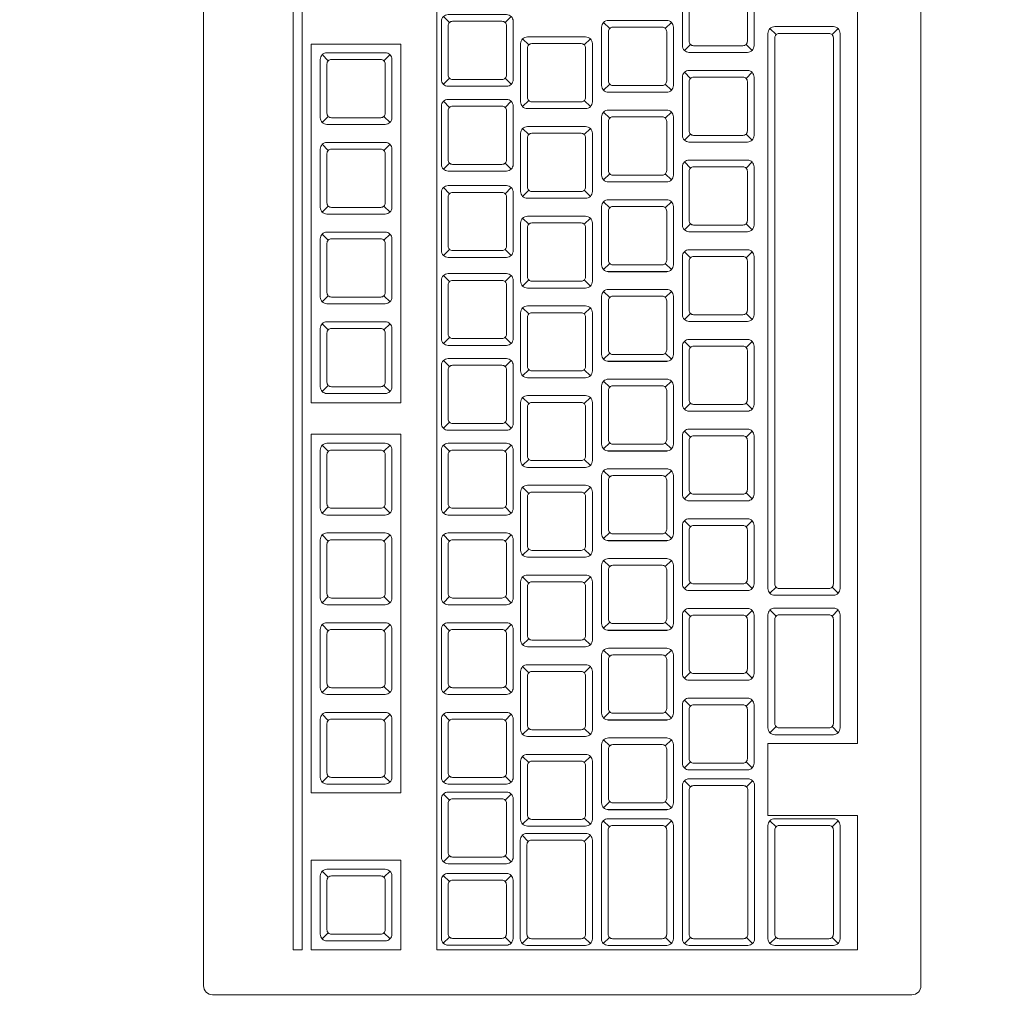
# Model space of a CAD drawing. Header units: millimetres. Extents: x 26866 to 1024070, y -428191 to 408885.
# Tile 132 of 248: x 190807 to 191027, y 389777 to 389996. Entities that reach past the tile are written whole.
import ezdxf

# ---------------------------------------------------------------- set-up
doc = ezdxf.new("R2010")
doc.units = ezdxf.units.MM
doc.header["$LTSCALE"] = 2
doc.layers.add('0_OPIS', color=7, linetype='Continuous', lineweight=13)
doc.layers.add('3DPLAN_A_TABELKA POMIESZCZEŃ', color=7, linetype='Continuous', lineweight=0)
doc.layers.add('3DPLAN_A_KRESKOWANIE 1', color=253, linetype='Continuous')
doc.layers.add('3DPLAN_A_OPIS', color=8, linetype='Continuous')
doc.layers.add('FURNITURE ZD 1 500', color=7, linetype='Continuous', lineweight=13, true_color=0x9fa8a5)
doc.styles.add('ARIAL', font='arial.ttf')

# ---------------------------------------------------------------- blocks, each defined once
blk = doc.blocks.new('kondygnacja -1')
at = {"layer": '3DPLAN_A_KRESKOWANIE 1'}
h = blk.add_hatch(dxfattribs=at)
h.set_pattern_fill('ANSI31', color=256, scale=7.5, style=0)
h.set_pattern_definition([(45, (23044.838, -26883.88), (-16.83798, 16.83798), [])])
h.paths.add_polyline_path([(31677.485, -24430.84), (30214.868, -24430.84), (30214.868, -24470.84), (30429.606, -24470.84), (30429.606, -24477.84), (30447.606, -24477.84), (30447.606, -24818.84), (30476.606, -24818.84), (30476.606, -24470.84), (31012.606, -24470.84), (31012.606, -24478.84), (31079.606, -24478.84), (31079.606, -24470.84), (31638.606, -24470.84), (31638.606, -25036.84), (31079.606, -25036.84), (31079.606, -25028.84), (31012.606, -25028.84), (31012.606, -25036.84), (30611.38, -25036.84), (30611.38, -25072.84), (31023.606, -25072.84), (31034.606, -25082.84), (31034.606, -25330.84), (31023.606, -25340.84), (30831.396, -25340.84, -0.038531), (30832.58, -25356.183), (30832.58, -25371.84), (31079.606, -25371.84), (31079.606, -25072.84), (31638.606, -25072.84), (31638.606, -25943.84), (30832.58, -25943.84), (30832.58, -26009.84), (31677.485, -26009.84)])
h.paths.add_polyline_path([(30682.606, -26009.84), (30832.58, -26009.84), (30832.58, -25943.84), (30760.606, -25943.84), (30760.606, -25454.668), (30735.606, -25464.584), (30735.606, -25943.84), (30682.606, -25943.84)])
h.paths.add_polyline_path([(30679.606, -25371.84), (30735.606, -25371.84), (30735.606, -25464.584), (30760.606, -25454.668), (30760.606, -25371.84), (30832.58, -25371.84), (30832.58, -25356.183, 0.038531), (30831.396, -25340.84), (30679.606, -25340.84)])
h.paths.add_polyline_path([(30355.83, -25371.84), (30425.606, -25371.84), (30425.606, -25379.84), (30463.606, -25379.84), (30463.606, -25424.739), (30471.606, -25424.739), (30471.606, -25395.84), (30533.606, -25395.84), (30533.606, -25371.84), (30576.606, -25371.84), (30576.606, -25341.84), (30472.606, -25341.84), (30472.606, -25326.84), (30427.606, -25326.84), (30427.606, -25341.84), (30355.83, -25341.84)])
h.paths.add_polyline_path([(30456.606, -25936.84), (30425.606, -25936.84), (30425.606, -25945.84), (30380.606, -25945.84), (30380.606, -26009.84), (30512.606, -26009.84), (30512.606, -25943.84), (30466.606, -25943.84), (30466.606, -25712.84), (30456.606, -25712.84)])
h.paths.add_polyline_path([(28888.606, -25941.84), (28888.606, -26009.84), (29013.606, -26009.84), (29013.606, -25941.84)])
h.paths.add_polyline_path([(28591.166, -26009.84), (28591.166, -25944.84), (28547.606, -25944.84), (28547.606, -26009.84)])
h.paths.add_polyline_path([(28624.606, -25870.534), (28654.797, -25870.534), (28654.797, -25924.534), (28624.606, -25924.534), (28624.606, -25944.84), (28591.166, -25944.84), (28591.166, -26009.84), (28713.606, -26009.84), (28713.606, -25941.84), (28672.606, -25941.84), (28672.606, -25932.84), (28657.606, -25932.84), (28657.606, -25716.84), (28624.606, -25716.84)])
h.paths.add_polyline_path([(28372.606, -25944.84), (28328.606, -25944.84), (28328.606, -25907.84), (28282.606, -25907.84), (28282.606, -25944.84), (28248.606, -25944.84), (28248.606, -26009.84), (28372.606, -26009.84)])
h.paths.add_polyline_path([(28092.606, -25563.84), (28054.606, -25563.84), (28054.606, -25383.84), (28067.602, -25383.84), (28067.606, -25375.84), (28340.606, -25375.84), (28340.606, -25341.84), (28070.606, -25341.84), (28070.606, -25332.84), (28030.606, -25332.84), (28030.606, -25395.598), (28048.707, -25395.598), (28048.707, -25449.598), (28030.606, -25449.598), (28030.606, -26009.84), (28073.606, -26009.84), (28073.606, -25944.84), (28054.606, -25944.84), (28054.606, -25668.84), (28092.606, -25668.84)])
h.paths.add_polyline_path([(27949.606, -25495.746), (27949.606, -25507.746), (27983.295, -25507.746), (27983.295, -25521.746), (27949.606, -25521.746), (27949.606, -25531.84), (27999.606, -25531.84), (27999.606, -25934.84), (27982.606, -25934.84), (27982.606, -25942.84), (27947.606, -25942.84), (27947.606, -26009.84), (28026.624, -26009.84), (28026.624, -25449.598), (27999.606, -25449.598), (27999.606, -25463.84), (27949.606, -25463.84), (27949.606, -25481.746), (27983.295, -25481.746), (27983.295, -25495.746)])
h.paths.add_polyline_path([(27982.606, -25361.84), (27952.606, -25361.84), (27952.606, -25332.84), (28026.624, -25332.84), (28026.624, -25395.598), (27999.606, -25395.598), (27999.606, -25377.84), (27982.606, -25377.84)])
h.paths.add_polyline_path([(26818.606, -25892.84), (26781.485, -25892.84), (26781.485, -26009.84), (26894.541, -26009.84), (26894.541, -25942.84), (26830.606, -25942.84), (26830.606, -25930.84), (26818.606, -25930.84)])
h.paths.add_polyline_path([(26894.541, -26009.84), (27115.936, -26009.84), (27115.936, -25942.84), (26894.541, -25942.84)])
h.paths.add_polyline_path([(27115.936, -25942.84), (27115.936, -26009.84), (27466.606, -26009.84), (27466.606, -25942.84), (27427.606, -25942.84), (27427.606, -25933.84), (27384.606, -25933.84), (27384.606, -25942.84)])
h.paths.add_polyline_path([(27641.606, -25942.84), (27641.606, -26009.84), (27802.606, -26009.84), (27802.606, -25942.84)])
h.paths.add_polyline_path([(30621.105, -25040.467), (30688.374, -25040.467), (30688.374, -25072.867), (30621.105, -25072.867)], flags=24)
at = {"layer": 'FURNITURE ZD 1 500', "lineweight": 0}
for p, q in [((28090.011, -25792.236), (28090.011, -25821.136)), ((28099.399, -25816.536), (28099.399, -25797.236)), ((28090.294, -25800.456), (28090.159, -25800.321)), ((28091.536, -25800.456), (28091.671, -25800.321)), ((28093.868, -25800.588), (28093.733, -25800.452)), ((28095.109, -25800.588), (28095.245, -25800.452)), ((28097.579, -25800.725), (28097.443, -25800.59)), ((28098.829, -25800.725), (28098.964, -25800.59)), ((28092.061, -25800.954), (28091.925, -25800.819)), ((28093.302, -25800.954), (28093.438, -25800.819)), ((28095.668, -25800.942), (28095.533, -25801.077)), ((28096.909, -25800.942), (28097.045, -25801.077)), ((28087.591, -25801.307), (28087.455, -25801.171)), ((28088.832, -25801.307), (28088.968, -25801.171)), ((28095.631, -25801.123), (28096.94, -25801.123)), ((28095.668, -25801.7), (28095.533, -25801.565)), ((28096.909, -25801.7), (28097.045, -25801.565)), ((28090.294, -25801.697), (28090.159, -25801.833)), ((28091.536, -25801.697), (28091.671, -25801.833)), ((28093.868, -25801.829), (28093.733, -25801.964)), ((28095.109, -25801.829), (28095.245, -25801.964)), ((28093.832, -25802.011), (28095.14, -25802.011)), ((28090.294, -25802.347), (28090.159, -25802.212)), ((28091.536, -25802.347), (28091.671, -25802.212)), ((28092.061, -25802.196), (28091.925, -25802.331)), ((28093.302, -25802.196), (28093.438, -25802.331)), ((28093.868, -25802.588), (28093.733, -25802.452)), ((28095.109, -25802.588), (28095.245, -25802.452)), ((28087.591, -25802.548), (28087.455, -25802.684)), ((28088.832, -25802.548), (28088.968, -25802.684)), ((28092.061, -25802.954), (28091.925, -25802.819)), ((28093.302, -25802.954), (28093.438, -25802.819)), ((28095.668, -25802.942), (28095.533, -25803.077)), ((28096.909, -25802.942), (28097.045, -25803.077)), ((28087.591, -25803.307), (28087.455, -25803.171)), ((28088.832, -25803.307), (28088.968, -25803.171)), ((28095.631, -25803.123), (28096.94, -25803.123)), ((28090.294, -25803.589), (28090.159, -25803.724)), ((28091.536, -25803.589), (28091.671, -25803.724)), ((28095.668, -25803.7), (28095.533, -25803.565)), ((28096.909, -25803.7), (28097.045, -25803.565)), ((28093.868, -25803.829), (28093.733, -25803.964)), ((28095.109, -25803.829), (28095.245, -25803.964)), ((28093.832, -25804.011), (28095.14, -25804.011)), ((28090.294, -25804.272), (28090.159, -25804.136)), ((28091.536, -25804.272), (28091.671, -25804.136)), ((28092.061, -25804.196), (28091.925, -25804.331)), ((28093.302, -25804.196), (28093.438, -25804.331)), ((28093.868, -25804.588), (28093.733, -25804.452)), ((28095.109, -25804.588), (28095.245, -25804.452)), ((28087.591, -25804.548), (28087.455, -25804.684)), ((28088.832, -25804.548), (28088.968, -25804.684)), ((28092.061, -25804.954), (28091.925, -25804.819)), ((28093.302, -25804.954), (28093.438, -25804.819)), ((28095.668, -25804.942), (28095.533, -25805.077)), ((28095.631, -25805.123), (28096.94, -25805.123)), ((28096.909, -25804.942), (28097.045, -25805.077)), ((28087.591, -25805.307), (28087.455, -25805.171)), ((28088.832, -25805.307), (28088.968, -25805.171)), ((28090.294, -25805.513), (28090.159, -25805.648)), ((28091.536, -25805.513), (28091.671, -25805.648)), ((28095.668, -25805.7), (28095.533, -25805.565)), ((28096.909, -25805.7), (28097.045, -25805.565)), ((28093.868, -25805.829), (28093.733, -25805.964)), ((28093.832, -25806.011), (28095.14, -25806.011)), ((28095.109, -25805.829), (28095.245, -25805.964)), ((28090.294, -25806.233), (28090.159, -25806.098)), ((28091.536, -25806.233), (28091.671, -25806.098)), ((28092.061, -25806.196), (28091.925, -25806.331)), ((28093.302, -25806.196), (28093.438, -25806.331)), ((28093.868, -25806.588), (28093.733, -25806.452)), ((28095.109, -25806.588), (28095.245, -25806.452)), ((28087.591, -25806.548), (28087.455, -25806.684)), ((28088.832, -25806.548), (28088.968, -25806.684)), ((28092.061, -25806.954), (28091.925, -25806.819)), ((28093.302, -25806.954), (28093.438, -25806.819)), ((28095.668, -25806.942), (28095.533, -25807.077)), ((28095.631, -25807.123), (28096.94, -25807.123)), ((28096.909, -25806.942), (28097.045, -25807.077)), ((28087.591, -25807.307), (28087.455, -25807.171)), ((28088.832, -25807.307), (28088.968, -25807.171)), ((28090.294, -25807.475), (28090.159, -25807.61)), ((28091.536, -25807.475), (28091.671, -25807.61)), ((28095.668, -25807.7), (28095.533, -25807.565)), ((28096.909, -25807.7), (28097.045, -25807.565)), ((28090.294, -25808.127), (28090.159, -25807.992)), ((28091.536, -25808.127), (28091.671, -25807.992)), ((28093.868, -25807.829), (28093.733, -25807.964)), ((28093.832, -25808.011), (28095.14, -25808.011)), ((28095.109, -25807.829), (28095.245, -25807.964)), ((28092.061, -25808.196), (28091.925, -25808.331)), ((28093.302, -25808.196), (28093.438, -25808.331)), ((28093.868, -25808.588), (28093.733, -25808.452)), ((28095.109, -25808.588), (28095.245, -25808.452)), ((28087.591, -25808.548), (28087.455, -25808.684)), ((28088.832, -25808.548), (28088.968, -25808.684)), ((28092.061, -25808.954), (28091.925, -25808.819)), ((28093.302, -25808.954), (28093.438, -25808.819)), ((28095.668, -25808.942), (28095.533, -25809.077)), ((28096.909, -25808.942), (28097.045, -25809.077)), ((28095.631, -25809.123), (28096.94, -25809.123)), ((28090.294, -25809.369), (28090.159, -25809.504)), ((28091.536, -25809.369), (28091.671, -25809.504)), ((28095.668, -25809.7), (28095.533, -25809.565)), ((28096.909, -25809.7), (28097.045, -25809.565)), ((28087.591, -25810.017), (28087.455, -25809.882)), ((28088.832, -25810.017), (28088.968, -25809.882)), ((28090.294, -25810.017), (28090.159, -25809.882)), ((28091.536, -25810.017), (28091.671, -25809.882)), ((28093.868, -25809.829), (28093.733, -25809.964)), ((28095.109, -25809.829), (28095.245, -25809.964)), ((28092.061, -25810.196), (28091.925, -25810.331)), ((28093.302, -25810.196), (28093.438, -25810.331)), ((28093.832, -25810.011), (28095.14, -25810.011)), ((28093.868, -25810.588), (28093.733, -25810.452)), ((28095.109, -25810.588), (28095.245, -25810.452)), ((28092.061, -25810.954), (28091.925, -25810.819)), ((28093.302, -25810.954), (28093.438, -25810.819)), ((28095.668, -25810.942), (28095.533, -25811.077)), ((28096.909, -25810.942), (28097.045, -25811.077)), ((28087.591, -25811.258), (28087.455, -25811.394)), ((28088.832, -25811.258), (28088.968, -25811.394)), ((28090.294, -25811.258), (28090.159, -25811.394)), ((28091.536, -25811.258), (28091.671, -25811.394)), ((28095.631, -25811.123), (28096.94, -25811.123)), ((28095.668, -25811.7), (28095.533, -25811.565)), ((28096.909, -25811.7), (28097.045, -25811.565)), ((28087.591, -25812.017), (28087.455, -25811.882)), ((28088.832, -25812.017), (28088.968, -25811.882)), ((28090.294, -25812.017), (28090.159, -25811.882)), ((28091.536, -25812.017), (28091.671, -25811.882)), ((28093.868, -25811.829), (28093.733, -25811.964)), ((28095.109, -25811.829), (28095.245, -25811.964)), ((28093.832, -25812.011), (28095.14, -25812.011)), ((28092.061, -25812.196), (28091.925, -25812.331)), ((28093.302, -25812.196), (28093.438, -25812.331)), ((28093.868, -25812.588), (28093.733, -25812.452)), ((28095.109, -25812.588), (28095.245, -25812.452)), ((28092.061, -25812.954), (28091.925, -25812.819)), ((28093.302, -25812.954), (28093.438, -25812.819)), ((28095.668, -25812.942), (28095.533, -25813.077)), ((28096.909, -25812.942), (28097.045, -25813.077)), ((28097.579, -25813.046), (28097.443, -25813.181)), ((28098.829, -25813.046), (28098.964, -25813.181)), ((28087.591, -25813.258), (28087.455, -25813.394)), ((28088.832, -25813.258), (28088.968, -25813.394)), ((28090.294, -25813.258), (28090.159, -25813.394)), ((28091.536, -25813.258), (28091.671, -25813.394)), ((28095.631, -25813.123), (28096.94, -25813.123)), ((28095.668, -25813.7), (28095.533, -25813.565)), ((28096.909, -25813.7), (28097.045, -25813.565)), ((28097.579, -25813.69), (28097.443, -25813.555)), ((28098.829, -25813.69), (28098.964, -25813.555)), ((28087.591, -25814.017), (28087.455, -25813.882)), ((28088.832, -25814.017), (28088.968, -25813.882)), ((28090.294, -25814.017), (28090.159, -25813.882)), ((28091.536, -25814.017), (28091.671, -25813.882)), ((28093.868, -25813.829), (28093.733, -25813.964)), ((28095.109, -25813.829), (28095.245, -25813.964)), ((28093.832, -25814.011), (28095.14, -25814.011)), ((28092.061, -25814.196), (28091.925, -25814.331)), ((28093.302, -25814.196), (28093.438, -25814.331)), ((28093.868, -25814.588), (28093.733, -25814.452)), ((28095.109, -25814.588), (28095.245, -25814.452)), ((28092.061, -25814.954), (28091.925, -25814.819)), ((28093.302, -25814.954), (28093.438, -25814.819)), ((28095.668, -25814.942), (28095.533, -25815.077)), ((28096.909, -25814.942), (28097.045, -25815.077)), ((28087.591, -25815.258), (28087.455, -25815.394)), ((28088.832, -25815.258), (28088.968, -25815.394)), ((28090.294, -25815.258), (28090.159, -25815.394)), ((28091.536, -25815.258), (28091.671, -25815.394)), ((28095.631, -25815.123), (28096.94, -25815.123)), ((28095.668, -25815.7), (28095.533, -25815.565)), ((28096.909, -25815.7), (28097.045, -25815.565)), ((28087.591, -25816.017), (28087.455, -25815.882)), ((28088.832, -25816.017), (28088.968, -25815.882)), ((28090.294, -25816.017), (28090.159, -25815.882)), ((28091.536, -25816.017), (28091.671, -25815.882)), ((28093.868, -25815.829), (28093.733, -25815.964)), ((28095.109, -25815.829), (28095.245, -25815.964)), ((28093.832, -25816.011), (28095.14, -25816.011)), ((28092.061, -25816.196), (28091.925, -25816.331)), ((28093.302, -25816.196), (28093.438, -25816.331)), ((28097.579, -25816.157), (28097.443, -25816.292)), ((28098.829, -25816.157), (28098.964, -25816.292)), ((28093.868, -25816.588), (28093.733, -25816.452)), ((28095.109, -25816.588), (28095.245, -25816.452)), ((28097.399, -25816.536), (28099.399, -25816.536)), ((28097.399, -25818.136), (28097.399, -25816.536)), ((28092.061, -25816.954), (28091.925, -25816.819)), ((28093.302, -25816.954), (28093.438, -25816.819)), ((28095.668, -25816.942), (28095.533, -25817.077)), ((28096.909, -25816.942), (28097.045, -25817.077)), ((28095.631, -25817.123), (28096.94, -25817.123)), ((28087.591, -25817.258), (28087.455, -25817.394)), ((28088.832, -25817.258), (28088.968, -25817.394)), ((28090.294, -25817.258), (28090.159, -25817.394)), ((28091.536, -25817.258), (28091.671, -25817.394)), ((28095.67, -25817.5), (28095.534, -25817.365)), ((28096.92, -25817.5), (28097.055, -25817.365)), ((28090.294, -25817.795), (28090.159, -25817.659)), ((28091.536, -25817.795), (28091.671, -25817.659)), ((28093.868, -25817.829), (28093.733, -25817.964)), ((28095.109, -25817.829), (28095.245, -25817.964)), ((28093.832, -25818.011), (28095.14, -25818.011)), ((28092.061, -25818.196), (28091.925, -25818.331)), ((28093.302, -25818.196), (28093.438, -25818.331)), ((28093.861, -25818.39), (28093.725, -25818.255)), ((28095.111, -25818.39), (28095.247, -25818.255)), ((28097.399, -25818.136), (28099.399, -25818.136)), ((28097.579, -25818.39), (28097.443, -25818.255)), ((28098.829, -25818.39), (28098.964, -25818.255)), ((28099.399, -25821.136), (28099.399, -25818.136)), ((28092.052, -25818.715), (28091.916, -25818.58)), ((28093.302, -25818.715), (28093.438, -25818.58)), ((28090.294, -25819.036), (28090.159, -25819.171)), ((28091.536, -25819.036), (28091.671, -25819.171)), ((28087.591, -25819.515), (28087.455, -25819.38)), ((28088.832, -25819.515), (28088.968, -25819.38)), ((28090.293, -25819.608), (28090.157, -25819.473)), ((28091.534, -25819.608), (28091.669, -25819.473)), ((28087.591, -25820.757), (28087.455, -25820.892)), ((28088.832, -25820.757), (28088.968, -25820.892)), ((28090.293, -25820.85), (28090.157, -25820.985)), ((28091.534, -25820.85), (28091.669, -25820.985)), ((28092.052, -25820.857), (28091.916, -25820.992)), ((28093.302, -25820.857), (28093.438, -25820.992)), ((28093.861, -25820.857), (28093.725, -25820.992)), ((28095.111, -25820.857), (28095.247, -25820.992)), ((28095.67, -25820.857), (28095.534, -25820.992)), ((28096.92, -25820.857), (28097.055, -25820.992)), ((28097.579, -25820.857), (28097.443, -25820.992)), ((28098.829, -25820.857), (28098.964, -25820.992)), ((28090.011, -25821.136), (28099.399, -25821.136))]:
    blk.add_line(p, q, dxfattribs=at)
for points in [[(28085.011, -25822.136), (28100.611, -25822.136, 0.414214), (28100.811, -25821.936), (28100.811, -25776.336, 0.414214), (28100.611, -25776.136), (28085.011, -25776.136, 0.414214), (28084.811, -25776.336), (28084.811, -25821.936, 0.414214)], [(28095.639, -25799.521, 0.414214), (28095.489, -25799.671), (28095.489, -25800.971, 0.414214), (28095.639, -25801.121), (28096.939, -25801.121, 0.414214), (28097.089, -25800.971), (28097.089, -25799.671, 0.414214), (28096.939, -25799.521)], [(28095.639, -25799.771), (28095.639, -25800.871, 0.414214), (28095.739, -25800.971), (28096.839, -25800.971, 0.414214), (28096.939, -25800.871), (28096.939, -25799.771, 0.414214), (28096.839, -25799.671), (28095.739, -25799.671, 0.414214)], [(28090.265, -25800.277, 0.414214), (28090.115, -25800.427), (28090.115, -25801.727, 0.414214), (28090.265, -25801.877), (28091.565, -25801.877, 0.414214), (28091.715, -25801.727), (28091.715, -25800.427, 0.414214), (28091.565, -25800.277)], [(28090.265, -25800.527), (28090.265, -25801.627, 0.414214), (28090.365, -25801.727), (28091.465, -25801.727, 0.414214), (28091.565, -25801.627), (28091.565, -25800.527, 0.414214), (28091.465, -25800.427), (28090.365, -25800.427, 0.414214)], [(28093.839, -25800.408, 0.414214), (28093.689, -25800.558), (28093.689, -25801.858, 0.414214), (28093.839, -25802.008), (28095.139, -25802.008, 0.414214), (28095.289, -25801.858), (28095.289, -25800.558, 0.414214), (28095.139, -25800.408)], [(28098.858, -25800.546), (28097.549, -25800.546, 0.414214), (28097.399, -25800.696), (28097.399, -25813.075, 0.414214), (28097.549, -25813.225), (28098.858, -25813.225, 0.414214), (28099.008, -25813.075), (28099.008, -25800.696, 0.414214)], [(28093.839, -25800.658), (28093.839, -25801.758, 0.414214), (28093.939, -25801.858), (28095.039, -25801.858, 0.414214), (28095.139, -25801.758), (28095.139, -25800.658, 0.414214), (28095.039, -25800.558), (28093.939, -25800.558, 0.414214)], [(28098.758, -25813.075), (28097.649, -25813.075, -0.414214), (28097.549, -25812.975), (28097.549, -25800.796, -0.414214), (28097.649, -25800.696), (28098.758, -25800.696, -0.414214), (28098.858, -25800.796), (28098.858, -25812.975, -0.414214)], [(28092.032, -25800.775, 0.414214), (28091.882, -25800.925), (28091.882, -25802.225, 0.414214), (28092.032, -25802.375), (28093.332, -25802.375, 0.414214), (28093.482, -25802.225), (28093.482, -25800.925, 0.414214), (28093.332, -25800.775)], [(28092.032, -25801.025), (28092.032, -25802.125, 0.414214), (28092.132, -25802.225), (28093.232, -25802.225, 0.414214), (28093.332, -25802.125), (28093.332, -25801.025, 0.414214), (28093.232, -25800.925), (28092.132, -25800.925, 0.414214)], [(28087.561, -25801.127, 0.414214), (28087.411, -25801.277), (28087.411, -25802.577, 0.414214), (28087.561, -25802.727), (28088.861, -25802.727, 0.414214), (28089.011, -25802.577), (28089.011, -25801.277, 0.414214), (28088.861, -25801.127)], [(28087.561, -25801.377), (28087.561, -25802.477, 0.414214), (28087.661, -25802.577), (28088.761, -25802.577, 0.414214), (28088.861, -25802.477), (28088.861, -25801.377, 0.414214), (28088.761, -25801.277), (28087.661, -25801.277, 0.414214)], [(28095.639, -25801.521, 0.414214), (28095.489, -25801.671), (28095.489, -25802.971, 0.414214), (28095.639, -25803.121), (28096.939, -25803.121, 0.414214), (28097.089, -25802.971), (28097.089, -25801.671, 0.414214), (28096.939, -25801.521)], [(28095.639, -25801.771), (28095.639, -25802.871, 0.414214), (28095.739, -25802.971), (28096.839, -25802.971, 0.414214), (28096.939, -25802.871), (28096.939, -25801.771, 0.414214), (28096.839, -25801.671), (28095.739, -25801.671, 0.414214)], [(28090.265, -25802.168, 0.414214), (28090.115, -25802.318), (28090.115, -25803.618, 0.414214), (28090.265, -25803.768), (28091.565, -25803.768, 0.414214), (28091.715, -25803.618), (28091.715, -25802.318, 0.414214), (28091.565, -25802.168)], [(28090.265, -25802.418), (28090.265, -25803.518, 0.414214), (28090.365, -25803.618), (28091.465, -25803.618, 0.414214), (28091.565, -25803.518), (28091.565, -25802.418, 0.414214), (28091.465, -25802.318), (28090.365, -25802.318, 0.414214)], [(28093.839, -25802.408, 0.414214), (28093.689, -25802.558), (28093.689, -25803.858, 0.414214), (28093.839, -25804.008), (28095.139, -25804.008, 0.414214), (28095.289, -25803.858), (28095.289, -25802.558, 0.414214), (28095.139, -25802.408)], [(28093.839, -25802.658), (28093.839, -25803.758, 0.414214), (28093.939, -25803.858), (28095.039, -25803.858, 0.414214), (28095.139, -25803.758), (28095.139, -25802.658, 0.414214), (28095.039, -25802.558), (28093.939, -25802.558, 0.414214)], [(28092.032, -25802.775, 0.414214), (28091.882, -25802.925), (28091.882, -25804.225, 0.414214), (28092.032, -25804.375), (28093.332, -25804.375, 0.414214), (28093.482, -25804.225), (28093.482, -25802.925, 0.414214), (28093.332, -25802.775)], [(28092.032, -25803.025), (28092.032, -25804.125, 0.414214), (28092.132, -25804.225), (28093.232, -25804.225, 0.414214), (28093.332, -25804.125), (28093.332, -25803.025, 0.414214), (28093.232, -25802.925), (28092.132, -25802.925, 0.414214)], [(28087.561, -25803.127, 0.414214), (28087.411, -25803.277), (28087.411, -25804.577, 0.414214), (28087.561, -25804.727), (28088.861, -25804.727, 0.414214), (28089.011, -25804.577), (28089.011, -25803.277, 0.414214), (28088.861, -25803.127)], [(28087.561, -25803.377), (28087.561, -25804.477, 0.414214), (28087.661, -25804.577), (28088.761, -25804.577, 0.414214), (28088.861, -25804.477), (28088.861, -25803.377, 0.414214), (28088.761, -25803.277), (28087.661, -25803.277, 0.414214)], [(28095.639, -25803.521, 0.414214), (28095.489, -25803.671), (28095.489, -25804.971, 0.414214), (28095.639, -25805.121), (28096.939, -25805.121, 0.414214), (28097.089, -25804.971), (28097.089, -25803.671, 0.414214), (28096.939, -25803.521)], [(28095.639, -25803.771), (28095.639, -25804.871, 0.414214), (28095.739, -25804.971), (28096.839, -25804.971, 0.414214), (28096.939, -25804.871), (28096.939, -25803.771, 0.414214), (28096.839, -25803.671), (28095.739, -25803.671, 0.414214)], [(28090.265, -25804.092, 0.414214), (28090.115, -25804.242), (28090.115, -25805.542, 0.414214), (28090.265, -25805.692), (28091.565, -25805.692, 0.414214), (28091.715, -25805.542), (28091.715, -25804.242, 0.414214), (28091.565, -25804.092)], [(28090.265, -25804.342), (28090.265, -25805.442, 0.414214), (28090.365, -25805.542), (28091.465, -25805.542, 0.414214), (28091.565, -25805.442), (28091.565, -25804.342, 0.414214), (28091.465, -25804.242), (28090.365, -25804.242, 0.414214)], [(28093.839, -25804.408, 0.414214), (28093.689, -25804.558), (28093.689, -25805.858, 0.414214), (28093.839, -25806.008), (28095.139, -25806.008, 0.414214), (28095.289, -25805.858), (28095.289, -25804.558, 0.414214), (28095.139, -25804.408)], [(28093.839, -25804.658), (28093.839, -25805.758, 0.414214), (28093.939, -25805.858), (28095.039, -25805.858, 0.414214), (28095.139, -25805.758), (28095.139, -25804.658, 0.414214), (28095.039, -25804.558), (28093.939, -25804.558, 0.414214)], [(28092.032, -25804.775, 0.414214), (28091.882, -25804.925), (28091.882, -25806.225, 0.414214), (28092.032, -25806.375), (28093.332, -25806.375, 0.414214), (28093.482, -25806.225), (28093.482, -25804.925, 0.414214), (28093.332, -25804.775)], [(28092.032, -25805.025), (28092.032, -25806.125, 0.414214), (28092.132, -25806.225), (28093.232, -25806.225, 0.414214), (28093.332, -25806.125), (28093.332, -25805.025, 0.414214), (28093.232, -25804.925), (28092.132, -25804.925, 0.414214)], [(28087.561, -25805.127, 0.414214), (28087.411, -25805.277), (28087.411, -25806.577, 0.414214), (28087.561, -25806.727), (28088.861, -25806.727, 0.414214), (28089.011, -25806.577), (28089.011, -25805.277, 0.414214), (28088.861, -25805.127)], [(28087.561, -25805.377), (28087.561, -25806.477, 0.414214), (28087.661, -25806.577), (28088.761, -25806.577, 0.414214), (28088.861, -25806.477), (28088.861, -25805.377, 0.414214), (28088.761, -25805.277), (28087.661, -25805.277, 0.414214)], [(28095.639, -25805.521, 0.414214), (28095.489, -25805.671), (28095.489, -25806.971, 0.414214), (28095.639, -25807.121), (28096.939, -25807.121, 0.414214), (28097.089, -25806.971), (28097.089, -25805.671, 0.414214), (28096.939, -25805.521)], [(28095.639, -25805.771), (28095.639, -25806.871, 0.414214), (28095.739, -25806.971), (28096.839, -25806.971, 0.414214), (28096.939, -25806.871), (28096.939, -25805.771, 0.414214), (28096.839, -25805.671), (28095.739, -25805.671, 0.414214)], [(28090.265, -25806.054, 0.414214), (28090.115, -25806.204), (28090.115, -25807.504, 0.414214), (28090.265, -25807.654), (28091.565, -25807.654, 0.414214), (28091.715, -25807.504), (28091.715, -25806.204, 0.414214), (28091.565, -25806.054)], [(28090.265, -25806.304), (28090.265, -25807.404, 0.414214), (28090.365, -25807.504), (28091.465, -25807.504, 0.414214), (28091.565, -25807.404), (28091.565, -25806.304, 0.414214), (28091.465, -25806.204), (28090.365, -25806.204, 0.414214)], [(28093.839, -25806.408, 0.414214), (28093.689, -25806.558), (28093.689, -25807.858, 0.414214), (28093.839, -25808.008), (28095.139, -25808.008, 0.414214), (28095.289, -25807.858), (28095.289, -25806.558, 0.414214), (28095.139, -25806.408)], [(28093.839, -25806.658), (28093.839, -25807.758, 0.414214), (28093.939, -25807.858), (28095.039, -25807.858, 0.414214), (28095.139, -25807.758), (28095.139, -25806.658, 0.414214), (28095.039, -25806.558), (28093.939, -25806.558, 0.414214)], [(28092.032, -25806.775, 0.414214), (28091.882, -25806.925), (28091.882, -25808.225, 0.414214), (28092.032, -25808.375), (28093.332, -25808.375, 0.414214), (28093.482, -25808.225), (28093.482, -25806.925, 0.414214), (28093.332, -25806.775)], [(28087.561, -25807.127, 0.414214), (28087.411, -25807.277), (28087.411, -25808.577, 0.414214), (28087.561, -25808.727), (28088.861, -25808.727, 0.414214), (28089.011, -25808.577), (28089.011, -25807.277, 0.414214), (28088.861, -25807.127)], [(28092.032, -25807.025), (28092.032, -25808.125, 0.414214), (28092.132, -25808.225), (28093.232, -25808.225, 0.414214), (28093.332, -25808.125), (28093.332, -25807.025, 0.414214), (28093.232, -25806.925), (28092.132, -25806.925, 0.414214)], [(28087.561, -25807.377), (28087.561, -25808.477, 0.414214), (28087.661, -25808.577), (28088.761, -25808.577, 0.414214), (28088.861, -25808.477), (28088.861, -25807.377, 0.414214), (28088.761, -25807.277), (28087.661, -25807.277, 0.414214)], [(28095.639, -25807.521, 0.414214), (28095.489, -25807.671), (28095.489, -25808.971, 0.414214), (28095.639, -25809.121), (28096.939, -25809.121, 0.414214), (28097.089, -25808.971), (28097.089, -25807.671, 0.414214), (28096.939, -25807.521)], [(28095.639, -25807.771), (28095.639, -25808.871, 0.414214), (28095.739, -25808.971), (28096.839, -25808.971, 0.414214), (28096.939, -25808.871), (28096.939, -25807.771, 0.414214), (28096.839, -25807.671), (28095.739, -25807.671, 0.414214)], [(28090.265, -25807.948, 0.414214), (28090.115, -25808.098), (28090.115, -25809.398, 0.414214), (28090.265, -25809.548), (28091.565, -25809.548, 0.414214), (28091.715, -25809.398), (28091.715, -25808.098, 0.414214), (28091.565, -25807.948)], [(28090.265, -25808.198), (28090.265, -25809.298, 0.414214), (28090.365, -25809.398), (28091.465, -25809.398, 0.414214), (28091.565, -25809.298), (28091.565, -25808.198, 0.414214), (28091.465, -25808.098), (28090.365, -25808.098, 0.414214)], [(28093.839, -25808.408, 0.414214), (28093.689, -25808.558), (28093.689, -25809.858, 0.414214), (28093.839, -25810.008), (28095.139, -25810.008, 0.414214), (28095.289, -25809.858), (28095.289, -25808.558, 0.414214), (28095.139, -25808.408)], [(28093.839, -25808.658), (28093.839, -25809.758, 0.414214), (28093.939, -25809.858), (28095.039, -25809.858, 0.414214), (28095.139, -25809.758), (28095.139, -25808.658, 0.414214), (28095.039, -25808.558), (28093.939, -25808.558, 0.414214)], [(28092.032, -25808.775, 0.414214), (28091.882, -25808.925), (28091.882, -25810.225, 0.414214), (28092.032, -25810.375), (28093.332, -25810.375, 0.414214), (28093.482, -25810.225), (28093.482, -25808.925, 0.414214), (28093.332, -25808.775)], [(28092.032, -25809.025), (28092.032, -25810.125, 0.414214), (28092.132, -25810.225), (28093.232, -25810.225, 0.414214), (28093.332, -25810.125), (28093.332, -25809.025, 0.414214), (28093.232, -25808.925), (28092.132, -25808.925, 0.414214)], [(28095.639, -25809.521, 0.414214), (28095.489, -25809.671), (28095.489, -25810.971, 0.414214), (28095.639, -25811.121), (28096.939, -25811.121, 0.414214), (28097.089, -25810.971), (28097.089, -25809.671, 0.414214), (28096.939, -25809.521)], [(28095.639, -25809.771), (28095.639, -25810.871, 0.414214), (28095.739, -25810.971), (28096.839, -25810.971, 0.414214), (28096.939, -25810.871), (28096.939, -25809.771, 0.414214), (28096.839, -25809.671), (28095.739, -25809.671, 0.414214)], [(28087.561, -25809.838, 0.414214), (28087.411, -25809.988), (28087.411, -25811.288, 0.414214), (28087.561, -25811.438), (28088.861, -25811.438, 0.414214), (28089.011, -25811.288), (28089.011, -25809.988, 0.414214), (28088.861, -25809.838)], [(28087.561, -25810.088), (28087.561, -25811.188, 0.414214), (28087.661, -25811.288), (28088.761, -25811.288, 0.414214), (28088.861, -25811.188), (28088.861, -25810.088, 0.414214), (28088.761, -25809.988), (28087.661, -25809.988, 0.414214)], [(28090.265, -25809.838, 0.414214), (28090.115, -25809.988), (28090.115, -25811.288, 0.414214), (28090.265, -25811.438), (28091.565, -25811.438, 0.414214), (28091.715, -25811.288), (28091.715, -25809.988, 0.414214), (28091.565, -25809.838)], [(28090.265, -25810.088), (28090.265, -25811.188, 0.414214), (28090.365, -25811.288), (28091.465, -25811.288, 0.414214), (28091.565, -25811.188), (28091.565, -25810.088, 0.414214), (28091.465, -25809.988), (28090.365, -25809.988, 0.414214)], [(28093.839, -25810.408, 0.414214), (28093.689, -25810.558), (28093.689, -25811.858, 0.414214), (28093.839, -25812.008), (28095.139, -25812.008, 0.414214), (28095.289, -25811.858), (28095.289, -25810.558, 0.414214), (28095.139, -25810.408)], [(28093.839, -25810.658), (28093.839, -25811.758, 0.414214), (28093.939, -25811.858), (28095.039, -25811.858, 0.414214), (28095.139, -25811.758), (28095.139, -25810.658, 0.414214), (28095.039, -25810.558), (28093.939, -25810.558, 0.414214)], [(28092.032, -25810.775, 0.414214), (28091.882, -25810.925), (28091.882, -25812.225, 0.414214), (28092.032, -25812.375), (28093.332, -25812.375, 0.414214), (28093.482, -25812.225), (28093.482, -25810.925, 0.414214), (28093.332, -25810.775)], [(28092.032, -25811.025), (28092.032, -25812.125, 0.414214), (28092.132, -25812.225), (28093.232, -25812.225, 0.414214), (28093.332, -25812.125), (28093.332, -25811.025, 0.414214), (28093.232, -25810.925), (28092.132, -25810.925, 0.414214)], [(28095.639, -25811.521, 0.414214), (28095.489, -25811.671), (28095.489, -25812.971, 0.414214), (28095.639, -25813.121), (28096.939, -25813.121, 0.414214), (28097.089, -25812.971), (28097.089, -25811.671, 0.414214), (28096.939, -25811.521)], [(28095.639, -25811.771), (28095.639, -25812.871, 0.414214), (28095.739, -25812.971), (28096.839, -25812.971, 0.414214), (28096.939, -25812.871), (28096.939, -25811.771, 0.414214), (28096.839, -25811.671), (28095.739, -25811.671, 0.414214)], [(28087.561, -25811.838, 0.414214), (28087.411, -25811.988), (28087.411, -25813.288, 0.414214), (28087.561, -25813.438), (28088.861, -25813.438, 0.414214), (28089.011, -25813.288), (28089.011, -25811.988, 0.414214), (28088.861, -25811.838)], [(28090.265, -25811.838, 0.414214), (28090.115, -25811.988), (28090.115, -25813.288, 0.414214), (28090.265, -25813.438), (28091.565, -25813.438, 0.414214), (28091.715, -25813.288), (28091.715, -25811.988, 0.414214), (28091.565, -25811.838)], [(28087.561, -25812.088), (28087.561, -25813.188, 0.414214), (28087.661, -25813.288), (28088.761, -25813.288, 0.414214), (28088.861, -25813.188), (28088.861, -25812.088, 0.414214), (28088.761, -25811.988), (28087.661, -25811.988, 0.414214)], [(28090.265, -25812.088), (28090.265, -25813.188, 0.414214), (28090.365, -25813.288), (28091.465, -25813.288, 0.414214), (28091.565, -25813.188), (28091.565, -25812.088, 0.414214), (28091.465, -25811.988), (28090.365, -25811.988, 0.414214)], [(28093.839, -25812.408, 0.414214), (28093.689, -25812.558), (28093.689, -25813.858, 0.414214), (28093.839, -25814.008), (28095.139, -25814.008, 0.414214), (28095.289, -25813.858), (28095.289, -25812.558, 0.414214), (28095.139, -25812.408)], [(28093.839, -25812.658), (28093.839, -25813.758, 0.414214), (28093.939, -25813.858), (28095.039, -25813.858, 0.414214), (28095.139, -25813.758), (28095.139, -25812.658, 0.414214), (28095.039, -25812.558), (28093.939, -25812.558, 0.414214)], [(28092.032, -25812.775, 0.414214), (28091.882, -25812.925), (28091.882, -25814.225, 0.414214), (28092.032, -25814.375), (28093.332, -25814.375, 0.414214), (28093.482, -25814.225), (28093.482, -25812.925, 0.414214), (28093.332, -25812.775)], [(28092.032, -25813.025), (28092.032, -25814.125, 0.414214), (28092.132, -25814.225), (28093.232, -25814.225, 0.414214), (28093.332, -25814.125), (28093.332, -25813.025, 0.414214), (28093.232, -25812.925), (28092.132, -25812.925, 0.414214)], [(28095.639, -25813.521, 0.414214), (28095.489, -25813.671), (28095.489, -25814.971, 0.414214), (28095.639, -25815.121), (28096.939, -25815.121, 0.414214), (28097.089, -25814.971), (28097.089, -25813.671, 0.414214), (28096.939, -25813.521)], [(28095.639, -25813.771), (28095.639, -25814.871, 0.414214), (28095.739, -25814.971), (28096.839, -25814.971, 0.414214), (28096.939, -25814.871), (28096.939, -25813.771, 0.414214), (28096.839, -25813.671), (28095.739, -25813.671, 0.414214)], [(28098.858, -25813.511, -0.414214), (28099.008, -25813.661), (28099.008, -25816.186, -0.414214), (28098.858, -25816.336), (28097.549, -25816.336, -0.414214), (28097.399, -25816.186), (28097.399, -25813.661, -0.414214), (28097.549, -25813.511)], [(28097.549, -25813.761), (28097.549, -25816.086, 0.414214), (28097.649, -25816.186), (28098.758, -25816.186, 0.414214), (28098.858, -25816.086), (28098.858, -25813.761, 0.414214), (28098.758, -25813.661), (28097.649, -25813.661, 0.414214)], [(28087.561, -25813.838, 0.414214), (28087.411, -25813.988), (28087.411, -25815.288, 0.414214), (28087.561, -25815.438), (28088.861, -25815.438, 0.414214), (28089.011, -25815.288), (28089.011, -25813.988, 0.414214), (28088.861, -25813.838)], [(28090.265, -25813.838, 0.414214), (28090.115, -25813.988), (28090.115, -25815.288, 0.414214), (28090.265, -25815.438), (28091.565, -25815.438, 0.414214), (28091.715, -25815.288), (28091.715, -25813.988, 0.414214), (28091.565, -25813.838)], [(28087.561, -25814.088), (28087.561, -25815.188, 0.414214), (28087.661, -25815.288), (28088.761, -25815.288, 0.414214), (28088.861, -25815.188), (28088.861, -25814.088, 0.414214), (28088.761, -25813.988), (28087.661, -25813.988, 0.414214)], [(28090.265, -25814.088), (28090.265, -25815.188, 0.414214), (28090.365, -25815.288), (28091.465, -25815.288, 0.414214), (28091.565, -25815.188), (28091.565, -25814.088, 0.414214), (28091.465, -25813.988), (28090.365, -25813.988, 0.414214)], [(28093.839, -25814.408, 0.414214), (28093.689, -25814.558), (28093.689, -25815.858, 0.414214), (28093.839, -25816.008), (28095.139, -25816.008, 0.414214), (28095.289, -25815.858), (28095.289, -25814.558, 0.414214), (28095.139, -25814.408)], [(28093.839, -25814.658), (28093.839, -25815.758, 0.414214), (28093.939, -25815.858), (28095.039, -25815.858, 0.414214), (28095.139, -25815.758), (28095.139, -25814.658, 0.414214), (28095.039, -25814.558), (28093.939, -25814.558, 0.414214)], [(28092.032, -25814.775, 0.414214), (28091.882, -25814.925), (28091.882, -25816.225, 0.414214), (28092.032, -25816.375), (28093.332, -25816.375, 0.414214), (28093.482, -25816.225), (28093.482, -25814.925, 0.414214), (28093.332, -25814.775)], [(28092.032, -25815.025), (28092.032, -25816.125, 0.414214), (28092.132, -25816.225), (28093.232, -25816.225, 0.414214), (28093.332, -25816.125), (28093.332, -25815.025, 0.414214), (28093.232, -25814.925), (28092.132, -25814.925, 0.414214)], [(28095.639, -25815.521, 0.414214), (28095.489, -25815.671), (28095.489, -25816.971, 0.414214), (28095.639, -25817.121), (28096.939, -25817.121, 0.414214), (28097.089, -25816.971), (28097.089, -25815.671, 0.414214), (28096.939, -25815.521)], [(28095.639, -25815.771), (28095.639, -25816.871, 0.414214), (28095.739, -25816.971), (28096.839, -25816.971, 0.414214), (28096.939, -25816.871), (28096.939, -25815.771, 0.414214), (28096.839, -25815.671), (28095.739, -25815.671, 0.414214)], [(28087.561, -25815.838, 0.414214), (28087.411, -25815.988), (28087.411, -25817.288, 0.414214), (28087.561, -25817.438), (28088.861, -25817.438, 0.414214), (28089.011, -25817.288), (28089.011, -25815.988, 0.414214), (28088.861, -25815.838)], [(28090.265, -25815.838, 0.414214), (28090.115, -25815.988), (28090.115, -25817.288, 0.414214), (28090.265, -25817.438), (28091.565, -25817.438, 0.414214), (28091.715, -25817.288), (28091.715, -25815.988, 0.414214), (28091.565, -25815.838)], [(28087.561, -25816.088), (28087.561, -25817.188, 0.414214), (28087.661, -25817.288), (28088.761, -25817.288, 0.414214), (28088.861, -25817.188), (28088.861, -25816.088, 0.414214), (28088.761, -25815.988), (28087.661, -25815.988, 0.414214)], [(28090.265, -25816.088), (28090.265, -25817.188, 0.414214), (28090.365, -25817.288), (28091.465, -25817.288, 0.414214), (28091.565, -25817.188), (28091.565, -25816.088, 0.414214), (28091.465, -25815.988), (28090.365, -25815.988, 0.414214)], [(28093.839, -25816.408, 0.414214), (28093.689, -25816.558), (28093.689, -25817.858, 0.414214), (28093.839, -25818.008), (28095.139, -25818.008, 0.414214), (28095.289, -25817.858), (28095.289, -25816.558, 0.414214), (28095.139, -25816.408)], [(28093.839, -25816.658), (28093.839, -25817.758, 0.414214), (28093.939, -25817.858), (28095.039, -25817.858, 0.414214), (28095.139, -25817.758), (28095.139, -25816.658, 0.414214), (28095.039, -25816.558), (28093.939, -25816.558, 0.414214)], [(28092.032, -25816.775, 0.414214), (28091.882, -25816.925), (28091.882, -25818.225, 0.414214), (28092.032, -25818.375), (28093.332, -25818.375, 0.414214), (28093.482, -25818.225), (28093.482, -25816.925, 0.414214), (28093.332, -25816.775)], [(28092.032, -25817.025), (28092.032, -25818.125, 0.414214), (28092.132, -25818.225), (28093.232, -25818.225, 0.414214), (28093.332, -25818.125), (28093.332, -25817.025, 0.414214), (28093.232, -25816.925), (28092.132, -25816.925, 0.414214)], [(28096.949, -25821.036), (28095.64, -25821.036, -0.414214), (28095.49, -25820.886), (28095.49, -25817.471, -0.414214), (28095.64, -25817.321), (28096.949, -25817.321, -0.414214), (28097.099, -25817.471), (28097.099, -25820.886, -0.414214)], [(28090.265, -25817.615, 0.414214), (28090.115, -25817.765), (28090.115, -25819.065, 0.414214), (28090.265, -25819.215), (28091.565, -25819.215, 0.414214), (28091.715, -25819.065), (28091.715, -25817.765, 0.414214), (28091.565, -25817.615)], [(28095.74, -25817.471), (28096.849, -25817.471, -0.414214), (28096.949, -25817.571), (28096.949, -25820.786, -0.414214), (28096.849, -25820.886), (28095.74, -25820.886, -0.414214), (28095.64, -25820.786), (28095.64, -25817.571, -0.414214)], [(28090.265, -25817.865), (28090.265, -25818.965, 0.414214), (28090.365, -25819.065), (28091.465, -25819.065, 0.414214), (28091.565, -25818.965), (28091.565, -25817.865, 0.414214), (28091.465, -25817.765), (28090.365, -25817.765, 0.414214)], [(28095.14, -25821.036), (28093.832, -25821.036, -0.414214), (28093.682, -25820.886), (28093.682, -25818.361, -0.414214), (28093.832, -25818.211), (28095.14, -25818.211, -0.414214), (28095.29, -25818.361), (28095.29, -25820.886, -0.414214)], [(28097.399, -25820.886), (28097.399, -25818.361, -0.414214), (28097.549, -25818.211), (28098.858, -25818.211, -0.414214), (28099.008, -25818.361), (28099.008, -25820.886, -0.414214), (28098.858, -25821.036), (28097.549, -25821.036, -0.414214)], [(28091.873, -25820.886), (28091.873, -25818.686, -0.414214), (28092.023, -25818.536), (28093.332, -25818.536, -0.414214), (28093.482, -25818.686), (28093.482, -25820.886, -0.414214), (28093.332, -25821.036), (28092.023, -25821.036, -0.414214)], [(28093.832, -25818.461), (28093.832, -25820.786, 0.414214), (28093.932, -25820.886), (28095.04, -25820.886, 0.414214), (28095.14, -25820.786), (28095.14, -25818.461, 0.414214), (28095.04, -25818.361), (28093.932, -25818.361, 0.414214)], [(28097.649, -25818.361), (28098.758, -25818.361, -0.414214), (28098.858, -25818.461), (28098.858, -25820.786, -0.414214), (28098.758, -25820.886), (28097.649, -25820.886, -0.414214), (28097.549, -25820.786), (28097.549, -25818.461, -0.414214)], [(28092.123, -25818.686), (28093.232, -25818.686, -0.414214), (28093.332, -25818.786), (28093.332, -25820.786, -0.414214), (28093.232, -25820.886), (28092.123, -25820.886, -0.414214), (28092.023, -25820.786), (28092.023, -25818.786, -0.414214)], [(28087.561, -25819.336, 0.414214), (28087.411, -25819.486), (28087.411, -25820.786, 0.414214), (28087.561, -25820.936), (28088.861, -25820.936, 0.414214), (28089.011, -25820.786), (28089.011, -25819.486, 0.414214), (28088.861, -25819.336)], [(28090.263, -25819.429, 0.414214), (28090.113, -25819.579), (28090.113, -25820.879, 0.414214), (28090.263, -25821.029), (28091.563, -25821.029, 0.414214), (28091.713, -25820.879), (28091.713, -25819.579, 0.414214), (28091.563, -25819.429)], [(28087.561, -25819.586), (28087.561, -25820.686, 0.414214), (28087.661, -25820.786), (28088.761, -25820.786, 0.414214), (28088.861, -25820.686), (28088.861, -25819.586, 0.414214), (28088.761, -25819.486), (28087.661, -25819.486, 0.414214)], [(28090.263, -25819.679), (28090.263, -25820.779, 0.414214), (28090.363, -25820.879), (28091.463, -25820.879, 0.414214), (28091.563, -25820.779), (28091.563, -25819.679, 0.414214), (28091.463, -25819.579), (28090.363, -25819.579, 0.414214)]]:
    blk.add_lwpolyline(points, format="xyb", close=True, dxfattribs=at)
for points in [[(28087.011, -25821.136), (28087.011, -25785.536), (28086.811, -25785.536), (28086.811, -25821.136)], [(28087.211, -25800.936), (28087.211, -25808.936), (28089.211, -25808.936), (28089.211, -25800.936)], [(28087.211, -25809.636), (28087.211, -25817.636), (28089.211, -25817.636), (28089.211, -25809.636)], [(28087.211, -25821.136), (28087.211, -25819.136), (28089.211, -25819.136), (28089.211, -25821.136)]]:
    blk.add_lwpolyline(points, close=True, dxfattribs=at)
at = {"layer": '3DPLAN_A_OPIS', "color": 1, "lineweight": 30, "style": 'ARIAL'}
for tag, p in [('PRZESUNIĘCIE_WEJŚCIA', (27655.165, -24535.333)), ('WYŁĄCZONE', (27007.179, -24723.982)), ('Z_OPRACOWANIA', (26996.84, -24746.417)), ('WYŁĄCZONE', (30803.053, -24760.867)), ('Z_OPRACOWANIA', (30792.713, -24783.301)), ('WYŁĄCZONE', (28894.898, -24826.593)), ('Z_OPRACOWANIA', (28884.559, -24849.027)), ('POWIĘKSZENIE_WEJŚCIA', (28313.679, -25144.412)), ('POWIĘKSZENIE_WEJŚCIA', (29600.622, -25191.363)), ('POWIĘKSZENIE_WEJŚCIA', (28011.449, -25235.417)), ('WYŁĄCZONE', (29754.423, -25678.169)), ('Z_OPRACOWANIA', (29744.084, -25700.603)), ('WYJŚCIE_EWAKUACYJNE', (27763.791, -26106.068))]:
    blk.add_attdef(tag, p, '', height=12, dxfattribs=at)
at = {"layer": '3DPLAN_A_OPIS', "color": 0, "lineweight": 30, "style": 'ARIAL'}
for tag, p in [('UGUL_1', (29350.296, -24586.012)), ('UGUL_2', (29622.921, -24586.012)), ('UGUL_3', (29833.15, -24586.012))]:
    blk.add_attdef(tag, p, '', height=12, dxfattribs=at)
at = {"layer": '3DPLAN_A_TABELKA POMIESZCZEŃ', "ltscale": 0.5, "style": 'ARIAL'}
for tag, p in [('KURTYNA', (27861.913, -26064.849)), ('POWIETRZNA', (27861.913, -26084.562))]:
    blk.add_attdef(tag, p, '', height=12, dxfattribs=at)

msp = doc.modelspace()

# ---------------------------------------------------------------- block references
at = {"layer": '0_OPIS', "xscale": 10, "yscale": 10, "zscale": 10}
msp.add_blockref('kondygnacja -1', (-90000, 648000), dxfattribs=at)

doc.saveas('drawing.dxf')
